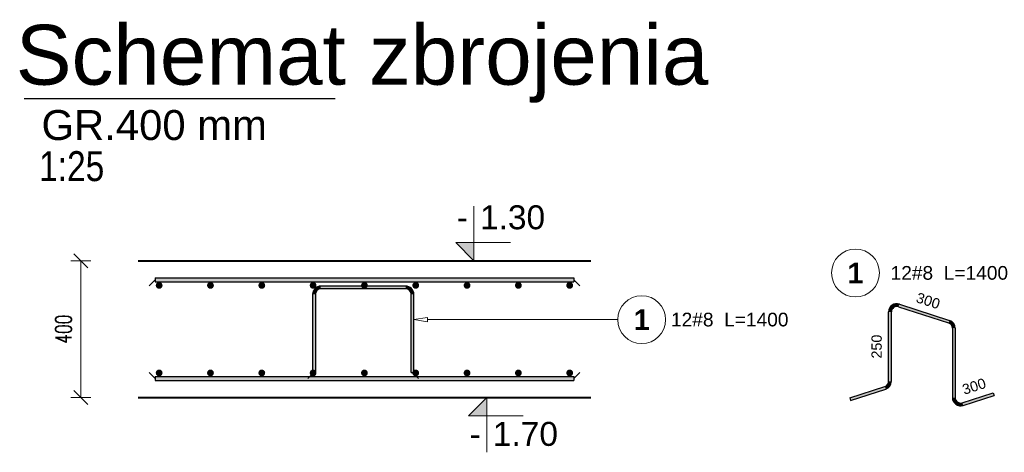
# Model space of a CAD drawing. Extents: x -1474 to 242612, y -5719 to 75879.
# Tile 8 of 13: x 101545 to 104423, y 5949 to 7214. Entities that reach past the tile are written whole.
import ezdxf
from ezdxf.enums import TextEntityAlignment as Align

# ---------------------------------------------------------------- set-up
doc = ezdxf.new("R2010")
doc.units = 0
doc.header["$LTSCALE"] = 8
doc.header["$MEASUREMENT"] = 0
for name, color, linetype, lineweight in [('P-Linia1', 3, 'Continuous', 40), ('P-Linia3', 6, 'Continuous', 60), ('P-Wymiar', 254, 'Continuous', 9)]:
    doc.layers.add(name, color=color, linetype=linetype, lineweight=lineweight)
for name, color, linetype in [('RCAD_kształt pręta', 7, 'Continuous'), ('RCAD_opis kształtu pręta', 7, 'Continuous'), ('RCAD_pręt wyrzucony', 130, 'Continuous'), ('RCAD_pręty punktowe', 7, 'Continuous'), ('RCAD_symbole graficzne', 7, 'Continuous')]:
    doc.layers.add(name, color=color, linetype=linetype)
doc.styles.add('_Fdelita opis', font='arial.ttf')
doc.styles.add('ROMANS', font='romans.shx', dxfattribs={"width": 0.7})
doc.styles.add('style1', font='arial.ttf')
doc.styles.add('style3', font='arialbd.ttf')
doc.dimstyles.new('A25', dxfattribs={"dimscale": 27, "dimtxt": 1.75, "dimasz": 0.06, "dimexe": 0, "dimexo": 0, "dimgap": 1, "dimtad": 1, "dimdec": 4, "dimrnd": 0.1, "dimdsep": 46, "dimtxsty": 'ROMANS', "dimblk": '[[[[[[[[', "dimcen": 2, "dimdle": 2, "dimse1": 1, "dimse2": 1, "dimclrd": 256, "dimclrt": 1, "dimadec": 0, "dimazin": 0, "dimtfac": 1, "dimtdec": 4, "dimtix": 1, "dimtmove": 2, "dimatfit": 3, "dimldrblk": '[[[[[[[[', "dimfxl": 0, "dimtvp": 0.6, "dimtolj": 1, "dimlwd": -1, "dimarcsym": 0})

# ---------------------------------------------------------------- blocks, each defined once
blk = doc.blocks.new('[[[[[[[[')
at = {"layer": 'P-Wymiar'}
for p, q in [((0, 18), (0, -18)), ((-12.7, -12.7), (12.7, 12.7)), ((0, 0), (-4.6, 0))]:
    blk.add_line(p, q, dxfattribs=at)
blk = doc.blocks.new('*D316')
at = {"layer": 'Defpoints', "color": 0, "transparency": 16777216}
for p in [(102050.5, 6508.9), (101723.8, 6108.9), (102050.5, 6108.9)]:
    blk.add_point(p, dxfattribs=at)
at = {"layer": 'P-Wymiar', "transparency": 16777216}
blk.add_line((101723.8, 6507.3), (101723.8, 6110.6), dxfattribs=at)
at = {"layer": 'P-Wymiar', "transparency": 16777216, "xscale": 1.62, "yscale": 1.62, "zscale": 1.62}
for p, rotation in [((101723.8, 6508.9), 90), ((101723.8, 6108.9), 270)]:
    blk.add_blockref('[[[[[[[[', p, dxfattribs=dict(at, rotation=rotation))
at = {"layer": 'P-Wymiar', "color": 1, "transparency": 16777216, "insert": (101673.2, 6308.9), "char_height": 47.25, "attachment_point": 5, "rotation": 90, "style": 'ROMANS'}
blk.add_mtext('\\A1;400', dxfattribs=at)

msp = doc.modelspace()

# ---------------------------------------------------------------- hatches: boundary and pattern name
at = {"layer": 'RCAD_kształt pręta'}
for points in [[(101940.95171, 6446.94062), (101940.95171, 6458.94062), (103164.47224, 6458.94062), (103164.47224, 6446.94062)], [(102673.2536, 6434.94062), (102673.2536, 6426.94062), (102425.2536, 6426.94062), (102425.2536, 6434.94062)], [(102401.2536, 6410.94062), (102409.2536, 6410.94062), (102409.2536, 6181.94062), (102401.2536, 6181.94062)], [(102697.2536, 6181.94062), (102689.2536, 6181.94062), (102689.2536, 6410.94062), (102697.2536, 6410.94062)], [(101940.95171, 6158.94062), (101940.95171, 6170.94062), (103164.47224, 6170.94062), (103164.47224, 6158.94062)]]:
    msp.add_hatch(color=4, dxfattribs=at).paths.add_polyline_path(points, flags=0)
h = msp.add_hatch(color=4, dxfattribs=at)
edge = h.paths.add_edge_path(flags=0)
edge.add_line((102425.2536, 6434.94062), (102425.2536, 6426.94062))
edge.add_arc((102425.2536, 6410.94062), 16, 90, 180)
edge.add_line((102409.2536, 6410.94062), (102401.2536, 6410.94062))
edge.add_arc((102425.2536, 6410.94062), 24, 450, 540, ccw=False)
h = msp.add_hatch(color=4, dxfattribs=at)
edge = h.paths.add_edge_path(flags=0)
edge.add_line((102697.2536, 6410.94062), (102689.2536, 6410.94062))
edge.add_arc((102673.2536, 6410.94062), 16, 0, 90)
edge.add_line((102673.2536, 6426.94062), (102673.2536, 6434.94062))
edge.add_arc((102673.2536, 6410.94062), 24, 360, 450, ccw=False)
at = {"layer": 'RCAD_pręt wyrzucony'}
h = msp.add_hatch(color=4, dxfattribs=at)
edge = h.paths.add_edge_path(flags=0)
edge.add_line((104116.43226, 6382.32537), (104113.96012, 6374.71692))
edge.add_arc((104109.01585, 6359.50002), 16, 72, 180)
edge.add_line((104093.01585, 6359.50002), (104085.01585, 6359.50002))
edge.add_arc((104109.01585, 6359.50002), 24, 432, 540, ccw=False)
for points in [[(104113.96012, 6374.71692), (104116.43226, 6382.32537), (104262.83933, 6334.75483), (104260.3672, 6327.14638)], [(104093.01585, 6156.55851), (104085.01585, 6156.55851), (104085.01585, 6359.50002), (104093.01585, 6359.50002)], [(104271.42293, 6311.92948), (104279.42293, 6311.92948), (104279.42293, 6108.98796), (104271.42293, 6108.98796)], [(103973.74749, 6100.36885), (103971.27536, 6107.9773), (104073.96012, 6141.3416), (104076.43226, 6133.73315)], [(104302.83933, 6086.16261), (104300.3672, 6093.77106), (104390.69128, 6123.11913), (104393.16342, 6115.51068)]]:
    msp.add_hatch(color=4, dxfattribs=at).paths.add_polyline_path(points, flags=0)
h = msp.add_hatch(color=4, dxfattribs=at)
edge = h.paths.add_edge_path(flags=0)
edge.add_line((104279.42293, 6311.92948), (104271.42293, 6311.92948))
edge.add_arc((104255.42293, 6311.92948), 16, 0, 72)
edge.add_line((104260.3672, 6327.14638), (104262.83933, 6334.75483))
edge.add_arc((104255.42293, 6311.92948), 24, 360, 432, ccw=False)
h = msp.add_hatch(color=4, dxfattribs=at)
edge = h.paths.add_edge_path(flags=0)
edge.add_line((104076.43226, 6133.73315), (104073.96012, 6141.3416))
edge.add_arc((104069.01585, 6156.55851), 16, -72, 0)
edge.add_line((104085.01585, 6156.55851), (104093.01585, 6156.55851))
edge.add_arc((104069.01585, 6156.55851), 24, 288, 360, ccw=False)
h = msp.add_hatch(color=4, dxfattribs=at)
edge = h.paths.add_edge_path(flags=0)
edge.add_line((104271.42293, 6108.98796), (104279.42293, 6108.98796))
edge.add_arc((104295.42293, 6108.98796), 16, -180, -72)
edge.add_line((104300.3672, 6093.77106), (104302.83933, 6086.16261))
edge.add_arc((104295.42293, 6108.98796), 24, 180, 288, ccw=False)
at = {"layer": 'RCAD_pręty punktowe'}
h = msp.add_hatch(color=1, dxfattribs=at)
edge = h.paths.add_edge_path(flags=0)
edge.add_arc((101952.71197, 6436.94062), 10, 0, 360)
h = msp.add_hatch(color=1, dxfattribs=at)
edge = h.paths.add_edge_path(flags=0)
edge.add_arc((102102.71197, 6436.94062), 10, 0, 360)
h = msp.add_hatch(color=1, dxfattribs=at)
edge = h.paths.add_edge_path(flags=0)
edge.add_arc((102252.71197, 6436.94062), 10, 0, 360)
h = msp.add_hatch(color=1, dxfattribs=at)
edge = h.paths.add_edge_path(flags=0)
edge.add_arc((102402.71197, 6436.94062), 10, 0, 360)
h = msp.add_hatch(color=1, dxfattribs=at)
edge = h.paths.add_edge_path(flags=0)
edge.add_arc((102552.71197, 6436.94062), 10, 0, 360)
h = msp.add_hatch(color=1, dxfattribs=at)
edge = h.paths.add_edge_path(flags=0)
edge.add_arc((102702.71197, 6436.94062), 10, 0, 360)
h = msp.add_hatch(color=1, dxfattribs=at)
edge = h.paths.add_edge_path(flags=0)
edge.add_arc((102852.71197, 6436.94062), 10, 0, 360)
h = msp.add_hatch(color=1, dxfattribs=at)
edge = h.paths.add_edge_path(flags=0)
edge.add_arc((103002.71197, 6436.94062), 10, 0, 360)
h = msp.add_hatch(color=1, dxfattribs=at)
edge = h.paths.add_edge_path(flags=0)
edge.add_arc((103152.71197, 6436.94062), 10, 0, 360)
h = msp.add_hatch(color=1, dxfattribs=at)
edge = h.paths.add_edge_path(flags=0)
edge.add_arc((101952.71197, 6180.94062), 10, 0, 360)
h = msp.add_hatch(color=1, dxfattribs=at)
edge = h.paths.add_edge_path(flags=0)
edge.add_arc((102102.71197, 6180.94062), 10, 0, 360)
h = msp.add_hatch(color=1, dxfattribs=at)
edge = h.paths.add_edge_path(flags=0)
edge.add_arc((102252.71197, 6180.94062), 10, 0, 360)
h = msp.add_hatch(color=1, dxfattribs=at)
edge = h.paths.add_edge_path(flags=0)
edge.add_arc((102402.71197, 6180.94062), 10, 0, 360)
h = msp.add_hatch(color=1, dxfattribs=at)
edge = h.paths.add_edge_path(flags=0)
edge.add_arc((102552.71197, 6180.94062), 10, 0, 360)
h = msp.add_hatch(color=1, dxfattribs=at)
edge = h.paths.add_edge_path(flags=0)
edge.add_arc((102702.71197, 6180.94062), 10, 0, 360)
h = msp.add_hatch(color=1, dxfattribs=at)
edge = h.paths.add_edge_path(flags=0)
edge.add_arc((102852.71197, 6180.94062), 10, 0, 360)
h = msp.add_hatch(color=1, dxfattribs=at)
edge = h.paths.add_edge_path(flags=0)
edge.add_arc((103002.71197, 6180.94062), 10, 0, 360)
h = msp.add_hatch(color=1, dxfattribs=at)
edge = h.paths.add_edge_path(flags=0)
edge.add_arc((103152.71197, 6180.94062), 10, 0, 360)
at = {"layer": 'RCAD_symbole graficzne'}
for points in [[(102819.49111, 6562.27396), (102872.82445, 6508.94062), (102872.82445, 6562.27396)], [(102857.02796, 6055.60729), (102910.3613, 6108.94062), (102910.3613, 6055.60729)]]:
    msp.add_hatch(color=1, dxfattribs=at).paths.add_polyline_path(points, flags=0)

# ---------------------------------------------------------------- linework, layer by layer
at = {"layer": 'P-Linia1'}
for points in [[(101890.95171, 6508.94062), (103214.47224, 6508.94062)], [(101890.95171, 6108.94062), (103214.47224, 6108.94062)]]:
    msp.add_lwpolyline(points, dxfattribs=at)
at = {"layer": 'P-Linia3', "color": 6, "linetype": 'Continuous', "lineweight": 30}
msp.add_line((101558.54691, 6983.48466), (102467.20997, 6983.48466), dxfattribs=at)
at = {"layer": 'RCAD_kształt pręta', "color": 2, "lineweight": 5}
for p, q in [((101940.95171, 6452.94062), (101923.45171, 6435.44062)), ((103164.47224, 6452.94062), (103181.97224, 6435.44062)), ((101940.95171, 6164.94062), (101923.45171, 6182.44062)), ((102405.2536, 6181.94062), (102387.7536, 6164.44062)), ((102693.2536, 6181.94062), (102710.7536, 6164.44062)), ((103164.47224, 6164.94062), (103181.97224, 6182.44062))]:
    msp.add_line(p, q, dxfattribs=at)
at = {"layer": 'RCAD_kształt pręta', "color": 4}
for p, q in [((101940.95171, 6458.94062), (103164.47224, 6458.94062)), ((101940.95171, 6458.94062), (101940.95171, 6446.94062)), ((101940.95171, 6446.94062), (103164.47224, 6446.94062)), ((103164.47224, 6458.94062), (103164.47224, 6446.94062)), ((102673.2536, 6434.94062), (102425.2536, 6434.94062)), ((102673.2536, 6426.94062), (102425.2536, 6426.94062)), ((102401.2536, 6410.94062), (102401.2536, 6181.94062)), ((102409.2536, 6410.94062), (102409.2536, 6181.94062)), ((102689.2536, 6181.94062), (102689.2536, 6410.94062)), ((102697.2536, 6181.94062), (102697.2536, 6410.94062)), ((101940.95171, 6170.94062), (103164.47224, 6170.94062)), ((101940.95171, 6170.94062), (101940.95171, 6158.94062)), ((101940.95171, 6158.94062), (103164.47224, 6158.94062)), ((102409.2536, 6181.94062), (102401.2536, 6181.94062)), ((102689.2536, 6181.94062), (102697.2536, 6181.94062)), ((103164.47224, 6170.94062), (103164.47224, 6158.94062))]:
    msp.add_line(p, q, dxfattribs=at)
for centre, radius, start, end in [((102425.2536, 6410.94062), 24, 90, 180), ((102425.2536, 6410.94062), 16, 90, 180), ((102673.2536, 6410.94062), 24, 0, 90), ((102673.2536, 6410.94062), 16, 0, 90)]:
    msp.add_arc(centre, radius, start, end, dxfattribs=at)
at = {"layer": 'RCAD_opis kształtu pręta', "color": 8, "lineweight": 0}
for p, q in [((102697.2536, 6336.77193), (102737.2536, 6343.4386)), ((102737.2536, 6330.10526), (102697.2536, 6336.77193)), ((102737.2536, 6330.10526), (102737.2536, 6343.4386)), ((103293.22233, 6336.77193), (102737.2536, 6336.77193))]:
    msp.add_line(p, q, dxfattribs=at)
msp.add_circle((103363.22233, 6336.77193), 70, dxfattribs=at)
at = {"layer": 'RCAD_pręt wyrzucony', "color": 4}
for p, q in [((104113.96012, 6374.71692), (104260.3672, 6327.14638)), ((104116.43226, 6382.32537), (104262.83933, 6334.75483)), ((104085.01585, 6156.55851), (104085.01585, 6359.50002)), ((104093.01585, 6156.55851), (104093.01585, 6359.50002)), ((104271.42293, 6311.92948), (104271.42293, 6108.98796)), ((104279.42293, 6311.92948), (104279.42293, 6108.98796)), ((103971.27536, 6107.9773), (104073.96012, 6141.3416)), ((103973.74749, 6100.36885), (104076.43226, 6133.73315)), ((103971.27536, 6107.9773), (103973.74749, 6100.36885)), ((104300.3672, 6093.77106), (104390.69128, 6123.11913)), ((104302.83933, 6086.16261), (104393.16342, 6115.51068)), ((104390.69128, 6123.11913), (104393.16342, 6115.51068))]:
    msp.add_line(p, q, dxfattribs=at)
at = {"layer": 'RCAD_pręt wyrzucony', "color": 8, "lineweight": 0}
msp.add_circle((103988.08267, 6473.27301), 70, dxfattribs=at)
at = {"layer": 'RCAD_pręt wyrzucony', "color": 4}
for centre, radius, start, end in [((104109.01585, 6359.50002), 24, 72, 180), ((104109.01585, 6359.50002), 16, 72, 180), ((104255.42293, 6311.92948), 24, 0, 72), ((104255.42293, 6311.92948), 16, 0, 72), ((104069.01585, 6156.55851), 16, 288, 0), ((104069.01585, 6156.55851), 24, 288, 0), ((104295.42293, 6108.98796), 24, 180, 288), ((104295.42293, 6108.98796), 16, 180, 288)]:
    msp.add_arc(centre, radius, start, end, dxfattribs=at)
at = {"layer": 'RCAD_symbole graficzne', "color": 1, "lineweight": 0}
for p, q in [((102872.82445, 6508.94062), (102872.82445, 6668.94062)), ((102979.49111, 6562.27396), (102819.49111, 6562.27396)), ((102819.49111, 6562.27396), (102872.82445, 6508.94062)), ((102952.82445, 6508.94062), (102792.82445, 6508.94062)), ((102990.3613, 6108.94062), (102830.3613, 6108.94062)), ((102857.02796, 6055.60729), (102910.3613, 6108.94062)), ((102910.3613, 6108.94062), (102910.3613, 5948.94062)), ((103017.02796, 6055.60729), (102857.02796, 6055.60729))]:
    msp.add_line(p, q, dxfattribs=at)

# ---------------------------------------------------------------- texts
at = {"layer": 'P-Linia1', "color": 3, "lineweight": 30, "style": '_Fdelita opis'}
msp.add_text('GR.400 mm', height=87.5, dxfattribs=at).set_placement((101608.87483, 6862.00397))
at = {"layer": 'P-Linia1', "color": 3, "lineweight": 30, "insert": (101602.00008, 6829.3223), "char_height": 87.5, "attachment_point": 1, "style": '_Fdelita opis'}
msp.add_mtext_dynamic_manual_height_columns('{\\W0.8;1:25}', width=1933.9297709, gutter_width=12.5, heights=[0], dxfattribs=at)
at = {"layer": 'P-Linia3', "color": 6, "lineweight": 30, "style": '_Fdelita opis'}
msp.add_text('Schemat zbrojenia', height=175, dxfattribs=at).set_placement((101533.63706, 7023.7162))
at = {"layer": 'RCAD_opis kształtu pręta', "color": 1, "attachment_point": 5}
for s, insert, char_height, style in [('1', (103363.22233, 6336.77193), 60, 'style3'), ('12#8  L=1400', (103620.53474, 6336.77193), 40, 'style1')]:
    msp.add_mtext(s, dxfattribs=dict(at, insert=insert, char_height=char_height, style=style))
at = {"layer": 'RCAD_pręt wyrzucony', "color": 1, "insert": (103988.08267, 6473.27301), "char_height": 60, "attachment_point": 5, "style": 'style3'}
msp.add_mtext('1', dxfattribs=at)
at = {"layer": 'RCAD_pręt wyrzucony', "color": 2, "insert": (104262.42644, 6473.27301), "char_height": 40, "attachment_point": 5, "style": 'style1'}
msp.add_mtext('12#8  L=1400', dxfattribs=at)
at = {"layer": 'RCAD_pręt wyrzucony', "color": 1, "char_height": 30, "attachment_point": 5, "style": 'style1'}
for s, insert, rotation in [('300', (104200.45139, 6391.82708), 342), ('250', (104050.01585, 6258.02926), 90), ('300', (104334.71365, 6141.73207), 18)]:
    msp.add_mtext(s, dxfattribs=dict(at, insert=insert, rotation=rotation))
at = {"layer": 'RCAD_symbole graficzne', "color": 2, "style": 'style1'}
msp.add_text('1.30 ', height=70, dxfattribs=at).set_placement((102890.60222, 6580.05173), align=Align.BOTTOM_LEFT)
msp.add_text('-', height=70, dxfattribs=at).set_placement((102855.04667, 6580.05173), align=Align.BOTTOM_RIGHT)
msp.add_text('1.70 ', height=70, dxfattribs=at).set_placement((102928.13907, 6037.82951), align=Align.TOP_LEFT)
msp.add_text('-', height=70, dxfattribs=at).set_placement((102892.58352, 6037.82951), align=Align.TOP_RIGHT)

# ---------------------------------------------------------------- dimensions: what is measured, and where the dimension line sits
at = {"layer": 'P-Wymiar'}
dim = msp.add_linear_dim(base=(101723.83075, 6108.94062), p1=(102050.46788, 6508.94062), p2=(102050.46788, 6108.94062), angle=90, dimstyle='A25', dxfattribs=at)
dim.commit()
dim.dimension.update_dxf_attribs({"geometry": '*D316', "text_midpoint": (101673.20575, 6308.94062)})

doc.saveas('drawing.dxf')
